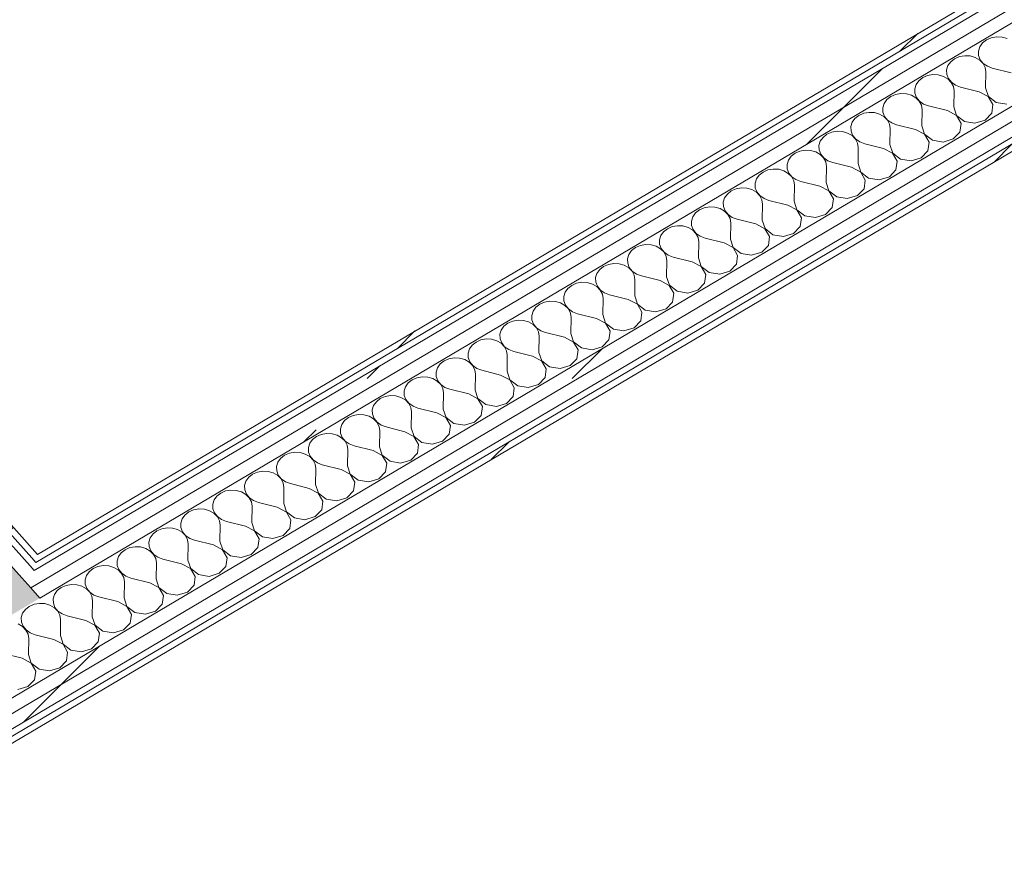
# Model space of a CAD drawing. Header units: millimetres. Extents: x -36631 to 27388, y -24993 to 6945.
# Tile 225 of 256: x 11639 to 12521, y -10917 to -10157. Entities that reach past the tile are written whole.
import ezdxf

# ---------------------------------------------------------------- set-up
doc = ezdxf.new("R2010")
doc.units = ezdxf.units.MM
doc.header["$MEASUREMENT"] = 0
doc.linetypes.add('Wipeout_Contour', pattern=[1000, 0, -1000])
doc.layers.add('Nuevo_08_E_Envans secs', color=7, linetype='Continuous')
doc.layers.add('Nuevo_12_FAÇ_Façana', color=7, linetype='Continuous')
for name, color, linetype, lineweight in [('Nuevo_08_E_Envans secs_Pluma_Nº__1', 7, 'Continuous', 5), ('Nuevo_08_E_Envans secs_Pluma_Nº__47', 7, 'Continuous', 20), ('Nuevo_12_FAÇ_Façana_Pluma_Nº__1', 7, 'Continuous', 5)]:
    doc.layers.add(name, color=color, linetype=linetype, lineweight=lineweight)
for name, color, linetype, lineweight, true_color in [('Nuevo_08_E_Envans secs_Pluma_Nº__102', 7, 'Continuous', 5, 0xcccccc), ('Nuevo_08_E_Envans secs_Pluma_Nº__171', 171, 'Continuous', 13, 0xaaaaff), ('Nuevo_08_E_Envans secs_Pluma_Nº__177', 7, 'Continuous', 15, 0xf7e046), ('Nuevo_12_FAÇ_Façana_Pluma_Nº__102', 7, 'Continuous', 5, 0xcccccc), ('Nuevo_12_FAÇ_Façana_Pluma_Nº__171', 171, 'Continuous', 13, 0xaaaaff), ('Nuevo_12_FAÇ_Façana_Pluma_Nº__177', 7, 'Continuous', 15, 0xf7e046)]:
    doc.layers.add(name, color=color, linetype=linetype, lineweight=lineweight, true_color=true_color)
pattern_1 = [(45, (0, 0), (-183.8478, 183.8478), [195, -65]), (45, (7e-14, 183.85), (-183.8478, 183.8478), [195, -65])]

# ---------------------------------------------------------------- blocks, each defined once
blk = doc.blocks.new('*X146')
at = {"layer": 'Nuevo_12_FAÇ_Façana_Pluma_Nº__102', "color": 254, "linetype": 'Continuous', "lineweight": 5, "true_color": 0xcccccc}
for p, q in [((12501.96, -10178.08), (12499.51, -10181.52)), ((12505.48, -10175.32), (12501.96, -10178.08)), ((12509.78, -10173.45), (12505.48, -10175.32)), ((12514.55, -10172.61), (12509.78, -10173.45)), ((12519.42, -10172.86), (12514.55, -10172.61)), ((12524.02, -10174.18), (12519.42, -10172.86)), ((12499.51, -10181.52), (12498.3, -10185.36)), ((12498.3, -10185.36), (12498.43, -10189.34)), ((12473.36, -10195.02), (12470.9, -10198.46)), ((12476.87, -10192.27), (12473.36, -10195.02)), ((12481.17, -10190.39), (12476.87, -10192.27)), ((12485.94, -10189.55), (12481.17, -10190.39)), ((12490.81, -10189.8), (12485.94, -10189.55)), ((12495.41, -10191.12), (12490.81, -10189.8)), ((12499.4, -10193.42), (12495.41, -10191.12)), ((12498.43, -10189.34), (12499.89, -10193.13)), ((12502.45, -10196.52), (12499.4, -10193.42)), ((12499.89, -10193.13), (12502.57, -10196.45)), ((12470.9, -10198.46), (12469.7, -10202.31)), ((12469.7, -10202.31), (12469.83, -10206.28)), ((12504.36, -10200.17), (12502.45, -10196.52)), ((12502.57, -10196.45), (12506.26, -10199.05)), ((12504.96, -10204.12), (12504.36, -10200.17)), ((12504.7, -10218.51), (12504.96, -10204.12)), ((12506.26, -10199.05), (12510.68, -10200.73)), ((12527.58, -10204.96), (12510.68, -10200.73)), ((12444.75, -10211.96), (12442.3, -10215.4)), ((12448.26, -10209.21), (12444.75, -10211.96)), ((12452.57, -10207.34), (12448.26, -10209.21)), ((12457.34, -10206.49), (12452.57, -10207.34)), ((12462.21, -10206.74), (12457.34, -10206.49)), ((12466.81, -10208.07), (12462.21, -10206.74)), ((12470.79, -10210.36), (12466.81, -10208.07)), ((12469.83, -10206.28), (12471.29, -10210.07)), ((12473.85, -10213.46), (12470.79, -10210.36)), ((12471.29, -10210.07), (12473.96, -10213.39)), ((12475.75, -10217.11), (12473.85, -10213.46)), ((12473.96, -10213.39), (12477.65, -10215.99)), ((12442.3, -10215.4), (12441.09, -10219.25)), ((12441.09, -10219.25), (12441.22, -10223.22)), ((12476.35, -10221.06), (12475.75, -10217.11)), ((12476.09, -10235.45), (12476.35, -10221.06)), ((12477.65, -10215.99), (12482.07, -10217.67)), ((12498.98, -10221.9), (12482.07, -10217.67)), ((12507.09, -10226.18), (12498.98, -10221.9)), ((12504.7, -10218.51), (12507.2, -10226.11)), ((12416.14, -10228.91), (12413.69, -10232.34)), ((12419.65, -10226.15), (12416.14, -10228.91)), ((12423.96, -10224.28), (12419.65, -10226.15)), ((12428.73, -10223.43), (12423.96, -10224.28)), ((12433.6, -10223.68), (12428.73, -10223.43)), ((12438.2, -10225.01), (12433.6, -10223.68)), ((12442.18, -10227.3), (12438.2, -10225.01)), ((12441.22, -10223.22), (12442.68, -10227.01)), ((12445.24, -10230.4), (12442.18, -10227.3)), ((12442.68, -10227.01), (12445.35, -10230.33)), ((12447.14, -10234.06), (12445.24, -10230.4)), ((12445.35, -10230.33), (12449.04, -10232.93)), ((12511.22, -10233.29), (12507.09, -10226.18)), ((12507.2, -10226.11), (12514.24, -10231.5)), ((12514.24, -10231.5), (12523.71, -10233.07)), ((12400.12, -10240.37), (12395.35, -10241.22)), ((12404.99, -10240.62), (12400.12, -10240.37)), ((12413.69, -10232.34), (12412.48, -10236.19)), ((12412.48, -10236.19), (12412.61, -10240.16)), ((12412.61, -10240.16), (12414.07, -10243.95)), ((12447.74, -10238), (12447.14, -10234.06)), ((12447.48, -10252.39), (12447.74, -10238)), ((12449.04, -10232.93), (12453.46, -10234.61)), ((12470.37, -10238.84), (12453.46, -10234.61)), ((12478.48, -10243.12), (12470.37, -10238.84)), ((12476.09, -10235.45), (12478.6, -10243.05)), ((12510.15, -10241.11), (12511.22, -10233.29)), ((12387.53, -10245.85), (12385.08, -10249.28)), ((12391.05, -10243.09), (12387.53, -10245.85)), ((12395.35, -10241.22), (12391.05, -10243.09)), ((12409.59, -10241.95), (12404.99, -10240.62)), ((12413.57, -10244.24), (12409.59, -10241.95)), ((12416.63, -10247.34), (12413.57, -10244.24)), ((12414.07, -10243.95), (12416.75, -10247.27)), ((12418.53, -10251), (12416.63, -10247.34)), ((12416.75, -10247.27), (12420.44, -10249.87)), ((12482.61, -10250.23), (12478.48, -10243.12)), ((12478.6, -10243.05), (12485.64, -10248.44)), ((12485.64, -10248.44), (12495.11, -10250.02)), ((12495.11, -10250.02), (12504.18, -10247.3)), ((12504.18, -10247.3), (12510.15, -10241.11)), ((12371.51, -10257.32), (12366.75, -10258.16)), ((12376.38, -10257.57), (12371.51, -10257.32)), ((12380.98, -10258.89), (12376.38, -10257.57)), ((12385.08, -10249.28), (12383.87, -10253.13)), ((12383.87, -10253.13), (12384, -10257.1)), ((12384, -10257.1), (12385.46, -10260.89)), ((12419.14, -10254.94), (12418.53, -10251)), ((12418.88, -10269.33), (12419.14, -10254.94)), ((12420.44, -10249.87), (12424.86, -10251.55)), ((12441.76, -10255.78), (12424.86, -10251.55)), ((12449.87, -10260.06), (12441.76, -10255.78)), ((12447.48, -10252.39), (12449.99, -10259.99)), ((12481.54, -10258.05), (12482.61, -10250.23)), ((12356.47, -10266.22), (12355.27, -10270.07)), ((12358.93, -10262.79), (12356.47, -10266.22)), ((12362.44, -10260.03), (12358.93, -10262.79)), ((12366.75, -10258.16), (12362.44, -10260.03)), ((12384.97, -10261.19), (12380.98, -10258.89)), ((12388.02, -10264.28), (12384.97, -10261.19)), ((12385.46, -10260.89), (12388.14, -10264.21)), ((12389.93, -10267.94), (12388.02, -10264.28)), ((12388.14, -10264.21), (12391.83, -10266.81)), ((12391.83, -10266.81), (12396.25, -10268.49)), ((12454.01, -10267.17), (12449.87, -10260.06)), ((12449.99, -10259.99), (12457.03, -10265.38)), ((12457.03, -10265.38), (12466.5, -10266.96)), ((12466.5, -10266.96), (12475.57, -10264.24)), ((12475.57, -10264.24), (12481.54, -10258.05)), ((12338.14, -10275.1), (12333.83, -10276.97)), ((12342.91, -10274.26), (12338.14, -10275.1)), ((12347.78, -10274.51), (12342.91, -10274.26)), ((12352.38, -10275.83), (12347.78, -10274.51)), ((12355.27, -10270.07), (12355.4, -10274.04)), ((12355.4, -10274.04), (12356.86, -10277.83)), ((12390.53, -10271.88), (12389.93, -10267.94)), ((12390.27, -10286.28), (12390.53, -10271.88)), ((12413.16, -10272.72), (12396.25, -10268.49)), ((12421.27, -10277), (12413.16, -10272.72)), ((12418.88, -10269.33), (12421.38, -10276.93)), ((12446.96, -10281.18), (12452.93, -10274.99)), ((12452.93, -10274.99), (12454.01, -10267.17)), ((12327.87, -10283.16), (12326.66, -10287.01)), ((12330.32, -10279.73), (12327.87, -10283.16)), ((12333.83, -10276.97), (12330.32, -10279.73)), ((12356.36, -10278.13), (12352.38, -10275.83)), ((12359.42, -10281.22), (12356.36, -10278.13)), ((12356.86, -10277.83), (12359.53, -10281.15)), ((12361.32, -10284.88), (12359.42, -10281.22)), ((12359.53, -10281.15), (12363.22, -10283.75)), ((12363.22, -10283.75), (12367.64, -10285.43)), ((12425.4, -10284.11), (12421.27, -10277)), ((12421.38, -10276.93), (12428.42, -10282.33)), ((12424.32, -10291.93), (12425.4, -10284.11)), ((12428.42, -10282.33), (12437.89, -10283.9)), ((12437.89, -10283.9), (12446.96, -10281.18)), ((12309.53, -10292.04), (12305.23, -10293.91)), ((12314.3, -10291.2), (12309.53, -10292.04)), ((12319.17, -10291.45), (12314.3, -10291.2)), ((12323.77, -10292.77), (12319.17, -10291.45)), ((12327.75, -10295.07), (12323.77, -10292.77)), ((12326.66, -10287.01), (12326.79, -10290.98)), ((12326.79, -10290.98), (12328.25, -10294.77)), ((12361.92, -10288.82), (12361.32, -10284.88)), ((12361.66, -10303.22), (12361.92, -10288.82)), ((12384.55, -10289.66), (12367.64, -10285.43)), ((12392.66, -10293.94), (12384.55, -10289.66)), ((12390.27, -10286.28), (12392.77, -10293.88)), ((12418.36, -10298.13), (12424.32, -10291.93)), ((12299.26, -10300.11), (12298.05, -10303.95)), ((12301.71, -10296.67), (12299.26, -10300.11)), ((12305.23, -10293.91), (12301.71, -10296.67)), ((12330.81, -10298.16), (12327.75, -10295.07)), ((12328.25, -10294.77), (12330.92, -10298.1)), ((12332.71, -10301.82), (12330.81, -10298.16)), ((12330.92, -10298.1), (12334.61, -10300.7)), ((12333.31, -10305.76), (12332.71, -10301.82)), ((12334.61, -10300.7), (12339.04, -10302.37)), ((12396.79, -10301.06), (12392.66, -10293.94)), ((12392.77, -10293.88), (12399.81, -10299.27)), ((12395.72, -10308.88), (12396.79, -10301.06)), ((12399.81, -10299.27), (12409.28, -10300.84)), ((12409.28, -10300.84), (12418.36, -10298.13)), ((12276.62, -10310.85), (12273.11, -10313.61)), ((12280.92, -10308.98), (12276.62, -10310.85)), ((12285.69, -10308.14), (12280.92, -10308.98)), ((12290.56, -10308.39), (12285.69, -10308.14)), ((12295.16, -10309.71), (12290.56, -10308.39)), ((12299.14, -10312.01), (12295.16, -10309.71)), ((12298.05, -10303.95), (12298.18, -10307.93)), ((12298.18, -10307.93), (12299.64, -10311.72)), ((12333.05, -10320.16), (12333.31, -10305.76)), ((12355.94, -10306.61), (12339.04, -10302.37)), ((12364.05, -10310.89), (12355.94, -10306.61)), ((12361.66, -10303.22), (12364.17, -10310.82)), ((12368.19, -10318), (12364.05, -10310.89)), ((12364.17, -10310.82), (12371.21, -10316.21)), ((12389.75, -10315.07), (12395.72, -10308.88)), ((12270.65, -10317.05), (12269.44, -10320.9)), ((12273.11, -10313.61), (12270.65, -10317.05)), ((12302.2, -10315.11), (12299.14, -10312.01)), ((12299.64, -10311.72), (12302.32, -10315.04)), ((12304.1, -10318.76), (12302.2, -10315.11)), ((12302.32, -10315.04), (12306.01, -10317.64)), ((12304.71, -10322.7), (12304.1, -10318.76)), ((12306.01, -10317.64), (12310.43, -10319.32)), ((12327.33, -10323.55), (12310.43, -10319.32)), ((12367.11, -10325.82), (12368.19, -10318)), ((12371.21, -10316.21), (12380.68, -10317.78)), ((12380.68, -10317.78), (12389.75, -10315.07)), ((12248.01, -10327.8), (12244.5, -10330.55)), ((12252.32, -10325.92), (12248.01, -10327.8)), ((12257.08, -10325.08), (12252.32, -10325.92)), ((12261.95, -10325.33), (12257.08, -10325.08)), ((12266.56, -10326.66), (12261.95, -10325.33)), ((12270.54, -10328.95), (12266.56, -10326.66)), ((12269.44, -10320.9), (12269.58, -10324.87)), ((12269.58, -10324.87), (12271.03, -10328.66)), ((12271.03, -10328.66), (12273.71, -10331.98)), ((12304.45, -10337.1), (12304.71, -10322.7)), ((12335.44, -10327.83), (12327.33, -10323.55)), ((12333.05, -10320.16), (12335.56, -10327.76)), ((12339.58, -10334.94), (12335.44, -10327.83)), ((12335.56, -10327.76), (12342.6, -10333.15)), ((12361.14, -10332.01), (12367.11, -10325.82)), ((12242.04, -10333.99), (12240.84, -10337.84)), ((12244.5, -10330.55), (12242.04, -10333.99)), ((12273.59, -10332.05), (12270.54, -10328.95)), ((12275.5, -10335.7), (12273.59, -10332.05)), ((12273.71, -10331.98), (12277.4, -10334.58)), ((12276.1, -10339.65), (12275.5, -10335.7)), ((12277.4, -10334.58), (12281.82, -10336.26)), ((12298.73, -10340.49), (12281.82, -10336.26)), ((12304.45, -10337.1), (12306.95, -10344.7)), ((12338.5, -10342.76), (12339.58, -10334.94)), ((12342.6, -10333.15), (12352.07, -10334.72)), ((12352.07, -10334.72), (12361.14, -10332.01)), ((12219.4, -10344.74), (12215.89, -10347.5)), ((12223.71, -10342.87), (12219.4, -10344.74)), ((12228.48, -10342.02), (12223.71, -10342.87)), ((12233.35, -10342.27), (12228.48, -10342.02)), ((12237.95, -10343.6), (12233.35, -10342.27)), ((12241.93, -10345.89), (12237.95, -10343.6)), ((12240.84, -10337.84), (12240.97, -10341.81)), ((12240.97, -10341.81), (12242.43, -10345.6)), ((12244.99, -10348.99), (12241.93, -10345.89)), ((12242.43, -10345.6), (12245.1, -10348.92)), ((12275.84, -10354.04), (12276.1, -10339.65)), ((12306.84, -10344.77), (12298.73, -10340.49)), ((12310.97, -10351.88), (12306.84, -10344.77)), ((12306.95, -10344.7), (12313.99, -10350.09)), ((12332.54, -10348.95), (12338.5, -10342.76)), ((12213.44, -10350.93), (12212.23, -10354.78)), ((12212.23, -10354.78), (12212.36, -10358.75)), ((12215.89, -10347.5), (12213.44, -10350.93)), ((12246.89, -10352.65), (12244.99, -10348.99)), ((12245.1, -10348.92), (12248.79, -10351.52)), ((12247.49, -10356.59), (12246.89, -10352.65)), ((12248.79, -10351.52), (12253.21, -10353.2)), ((12270.12, -10357.43), (12253.21, -10353.2)), ((12275.84, -10354.04), (12278.34, -10361.64)), ((12309.89, -10359.7), (12310.97, -10351.88)), ((12313.99, -10350.09), (12323.46, -10351.66)), ((12323.46, -10351.66), (12332.54, -10348.95)), ((12190.8, -10361.68), (12187.28, -10364.44)), ((12195.1, -10359.81), (12190.8, -10361.68)), ((12199.87, -10358.96), (12195.1, -10359.81)), ((12204.74, -10359.21), (12199.87, -10358.96)), ((12209.34, -10360.54), (12204.74, -10359.21)), ((12213.32, -10362.83), (12209.34, -10360.54)), ((12212.36, -10358.75), (12213.82, -10362.54)), ((12216.38, -10365.93), (12213.32, -10362.83)), ((12213.82, -10362.54), (12216.5, -10365.86)), ((12247.23, -10370.98), (12247.49, -10356.59)), ((12278.23, -10361.71), (12270.12, -10357.43)), ((12282.36, -10368.82), (12278.23, -10361.71)), ((12278.34, -10361.64), (12285.38, -10367.03)), ((12303.93, -10365.89), (12309.89, -10359.7)), ((12184.83, -10367.87), (12183.62, -10371.72)), ((12183.62, -10371.72), (12183.75, -10375.69)), ((12187.28, -10364.44), (12184.83, -10367.87)), ((12218.28, -10369.59), (12216.38, -10365.93)), ((12216.5, -10365.86), (12220.18, -10368.46)), ((12218.88, -10373.53), (12218.28, -10369.59)), ((12220.18, -10368.46), (12224.61, -10370.14)), ((12241.51, -10374.37), (12224.61, -10370.14)), ((12247.23, -10370.98), (12249.74, -10378.58)), ((12281.29, -10376.64), (12282.36, -10368.82)), ((12285.38, -10367.03), (12294.85, -10368.61)), ((12294.85, -10368.61), (12303.93, -10365.89)), ((12158.68, -10381.38), (12156.22, -10384.81)), ((12162.19, -10378.62), (12158.68, -10381.38)), ((12166.49, -10376.75), (12162.19, -10378.62)), ((12171.26, -10375.91), (12166.49, -10376.75)), ((12176.13, -10376.16), (12171.26, -10375.91)), ((12180.73, -10377.48), (12176.13, -10376.16)), ((12184.71, -10379.78), (12180.73, -10377.48)), ((12183.75, -10375.69), (12185.21, -10379.48)), ((12187.77, -10382.87), (12184.71, -10379.78)), ((12185.21, -10379.48), (12187.89, -10382.8)), ((12218.63, -10387.92), (12218.88, -10373.53)), ((12249.62, -10378.65), (12241.51, -10374.37)), ((12253.76, -10385.76), (12249.62, -10378.65)), ((12249.74, -10378.58), (12256.78, -10383.97)), ((12275.32, -10382.83), (12281.29, -10376.64)), ((12156.22, -10384.81), (12155.02, -10388.66)), ((12155.02, -10388.66), (12155.15, -10392.63)), ((12189.68, -10386.53), (12187.77, -10382.87)), ((12187.89, -10382.8), (12191.58, -10385.4)), ((12190.28, -10390.47), (12189.68, -10386.53)), ((12191.58, -10385.4), (12196, -10387.08)), ((12212.9, -10391.31), (12196, -10387.08)), ((12218.63, -10387.92), (12221.13, -10395.52)), ((12252.68, -10393.58), (12253.76, -10385.76)), ((12256.78, -10383.97), (12266.25, -10385.55)), ((12266.25, -10385.55), (12275.32, -10382.83)), ((12130.07, -10398.32), (12127.62, -10401.75)), ((12133.58, -10395.56), (12130.07, -10398.32)), ((12137.89, -10393.69), (12133.58, -10395.56)), ((12142.66, -10392.85), (12137.89, -10393.69)), ((12147.53, -10393.1), (12142.66, -10392.85)), ((12152.13, -10394.42), (12147.53, -10393.1)), ((12156.11, -10396.72), (12152.13, -10394.42)), ((12155.15, -10392.63), (12156.61, -10396.42)), ((12159.17, -10399.81), (12156.11, -10396.72)), ((12156.61, -10396.42), (12159.28, -10399.74)), ((12190.02, -10404.87), (12190.28, -10390.47)), ((12221.01, -10395.59), (12212.9, -10391.31)), ((12225.15, -10402.7), (12221.01, -10395.59)), ((12221.13, -10395.52), (12228.17, -10400.92)), ((12246.71, -10399.77), (12252.68, -10393.58)), ((12127.62, -10401.75), (12126.41, -10405.6)), ((12126.41, -10405.6), (12126.54, -10409.57)), ((12161.07, -10403.47), (12159.17, -10399.81)), ((12159.28, -10399.74), (12162.97, -10402.34)), ((12161.67, -10407.41), (12161.07, -10403.47)), ((12161.41, -10421.81), (12161.67, -10407.41)), ((12162.97, -10402.34), (12167.39, -10404.02)), ((12184.3, -10408.25), (12167.39, -10404.02)), ((12190.02, -10404.87), (12192.52, -10412.46)), ((12224.07, -10410.52), (12225.15, -10402.7)), ((12228.17, -10400.92), (12237.64, -10402.49)), ((12237.64, -10402.49), (12246.71, -10399.77)), ((12101.46, -10415.26), (12099.01, -10418.69)), ((12104.97, -10412.5), (12101.46, -10415.26)), ((12109.28, -10410.63), (12104.97, -10412.5)), ((12114.05, -10409.79), (12109.28, -10410.63)), ((12118.92, -10410.04), (12114.05, -10409.79)), ((12123.52, -10411.36), (12118.92, -10410.04)), ((12127.5, -10413.66), (12123.52, -10411.36)), ((12126.54, -10409.57), (12128, -10413.36)), ((12130.56, -10416.75), (12127.5, -10413.66)), ((12128, -10413.36), (12130.67, -10416.68)), ((12132.46, -10420.41), (12130.56, -10416.75)), ((12130.67, -10416.68), (12134.36, -10419.28)), ((12192.41, -10412.53), (12184.3, -10408.25)), ((12196.54, -10419.64), (12192.41, -10412.53)), ((12192.52, -10412.46), (12199.56, -10417.86)), ((12209.03, -10419.43), (12218.11, -10416.72)), ((12218.11, -10416.72), (12224.07, -10410.52)), ((12099.01, -10418.69), (12097.8, -10422.54)), ((12097.8, -10422.54), (12097.93, -10426.51)), ((12133.06, -10424.35), (12132.46, -10420.41)), ((12132.8, -10438.75), (12133.06, -10424.35)), ((12134.36, -10419.28), (12138.78, -10420.96)), ((12155.69, -10425.2), (12138.78, -10420.96)), ((12163.8, -10429.47), (12155.69, -10425.2)), ((12161.41, -10421.81), (12163.92, -10429.41)), ((12195.47, -10427.46), (12196.54, -10419.64)), ((12199.56, -10417.86), (12209.03, -10419.43)), ((12072.85, -10432.2), (12070.4, -10435.64)), ((12076.37, -10429.44), (12072.85, -10432.2)), ((12080.67, -10427.57), (12076.37, -10429.44)), ((12085.44, -10426.73), (12080.67, -10427.57)), ((12090.31, -10426.98), (12085.44, -10426.73)), ((12094.91, -10428.3), (12090.31, -10426.98)), ((12098.89, -10430.6), (12094.91, -10428.3)), ((12097.93, -10426.51), (12099.39, -10430.3)), ((12101.95, -10433.69), (12098.89, -10430.6)), ((12099.39, -10430.3), (12102.07, -10433.63)), ((12103.85, -10437.35), (12101.95, -10433.69)), ((12102.07, -10433.63), (12105.76, -10436.23)), ((12167.93, -10436.59), (12163.8, -10429.47)), ((12163.92, -10429.41), (12170.95, -10434.8)), ((12180.43, -10436.37), (12189.5, -10433.66)), ((12189.5, -10433.66), (12195.47, -10427.46)), ((12070.4, -10435.64), (12069.19, -10439.49)), ((12069.19, -10439.49), (12069.32, -10443.46)), ((12104.46, -10441.29), (12103.85, -10437.35)), ((12104.2, -10455.69), (12104.46, -10441.29)), ((12105.76, -10436.23), (12110.18, -10437.91)), ((12127.08, -10442.14), (12110.18, -10437.91)), ((12135.19, -10446.42), (12127.08, -10442.14)), ((12132.8, -10438.75), (12135.31, -10446.35)), ((12166.86, -10444.41), (12167.93, -10436.59)), ((12170.95, -10434.8), (12180.43, -10436.37)), ((12044.25, -10449.14), (12041.79, -10452.58)), ((12047.76, -10446.39), (12044.25, -10449.14)), ((12052.06, -10444.51), (12047.76, -10446.39)), ((12056.83, -10443.67), (12052.06, -10444.51)), ((12061.7, -10443.92), (12056.83, -10443.67)), ((12066.3, -10445.24), (12061.7, -10443.92)), ((12070.29, -10447.54), (12066.3, -10445.24)), ((12069.32, -10443.46), (12070.78, -10447.25)), ((12073.34, -10450.64), (12070.29, -10447.54)), ((12070.78, -10447.25), (12073.46, -10450.57)), ((12075.25, -10454.29), (12073.34, -10450.64)), ((12073.46, -10450.57), (12077.15, -10453.17)), ((12139.33, -10453.53), (12135.19, -10446.42)), ((12135.31, -10446.35), (12142.35, -10451.74)), ((12142.35, -10451.74), (12151.82, -10453.31)), ((12151.82, -10453.31), (12160.89, -10450.6)), ((12160.89, -10450.6), (12166.86, -10444.41)), ((12028.23, -10460.61), (12023.46, -10461.46)), ((12033.1, -10460.86), (12028.23, -10460.61)), ((12037.7, -10462.19), (12033.1, -10460.86)), ((12041.79, -10452.58), (12040.59, -10456.43)), ((12040.59, -10456.43), (12040.72, -10460.4)), ((12040.72, -10460.4), (12042.18, -10464.19)), ((12075.85, -10458.24), (12075.25, -10454.29)), ((12075.59, -10472.63), (12075.85, -10458.24)), ((12077.15, -10453.17), (12081.57, -10454.85)), ((12098.47, -10459.08), (12081.57, -10454.85)), ((12106.59, -10463.36), (12098.47, -10459.08)), ((12104.2, -10455.69), (12106.7, -10463.29)), ((12138.25, -10461.35), (12139.33, -10453.53)), ((12013.19, -10469.52), (12011.98, -10473.37)), ((12015.64, -10466.08), (12013.19, -10469.52)), ((12019.15, -10463.33), (12015.64, -10466.08)), ((12023.46, -10461.46), (12019.15, -10463.33)), ((12041.68, -10464.48), (12037.7, -10462.19)), ((12044.74, -10467.58), (12041.68, -10464.48)), ((12042.18, -10464.19), (12044.85, -10467.51)), ((12046.64, -10471.23), (12044.74, -10467.58)), ((12044.85, -10467.51), (12048.54, -10470.11)), ((12110.72, -10470.47), (12106.59, -10463.36)), ((12106.7, -10463.29), (12113.74, -10468.68)), ((12113.74, -10468.68), (12123.21, -10470.25)), ((12123.21, -10470.25), (12132.28, -10467.54)), ((12132.28, -10467.54), (12138.25, -10461.35)), ((11994.85, -10478.4), (11990.55, -10480.27)), ((11999.62, -10477.55), (11994.85, -10478.4)), ((12004.49, -10477.8), (11999.62, -10477.55)), ((12009.09, -10479.13), (12004.49, -10477.8)), ((12011.98, -10473.37), (12012.11, -10477.34)), ((12012.11, -10477.34), (12013.57, -10481.13)), ((12047.24, -10475.18), (12046.64, -10471.23)), ((12046.98, -10489.57), (12047.24, -10475.18)), ((12048.54, -10470.11), (12052.96, -10471.79)), ((12069.87, -10476.02), (12052.96, -10471.79)), ((12077.98, -10480.3), (12069.87, -10476.02)), ((12075.59, -10472.63), (12078.09, -10480.23)), ((12103.68, -10484.48), (12109.64, -10478.29)), ((12109.64, -10478.29), (12110.72, -10470.47)), ((11984.58, -10486.46), (11983.37, -10490.31)), ((11987.03, -10483.03), (11984.58, -10486.46)), ((11990.55, -10480.27), (11987.03, -10483.03)), ((12013.07, -10481.42), (12009.09, -10479.13)), ((12016.13, -10484.52), (12013.07, -10481.42)), ((12013.57, -10481.13), (12016.24, -10484.45)), ((12018.03, -10488.18), (12016.13, -10484.52)), ((12016.24, -10484.45), (12019.93, -10487.05)), ((12019.93, -10487.05), (12024.35, -10488.73)), ((12082.11, -10487.41), (12077.98, -10480.3)), ((12078.09, -10480.23), (12085.13, -10485.62)), ((12081.04, -10495.23), (12082.11, -10487.41)), ((12085.13, -10485.62), (12094.6, -10487.2)), ((12094.6, -10487.2), (12103.68, -10484.48)), ((11966.24, -10495.34), (11961.94, -10497.21)), ((11971.01, -10494.5), (11966.24, -10495.34)), ((11975.88, -10494.74), (11971.01, -10494.5)), ((11980.48, -10496.07), (11975.88, -10494.74)), ((11984.46, -10498.37), (11980.48, -10496.07)), ((11983.37, -10490.31), (11983.5, -10494.28)), ((11983.5, -10494.28), (11984.96, -10498.07)), ((12018.63, -10492.12), (12018.03, -10488.18)), ((12018.37, -10506.51), (12018.63, -10492.12)), ((12041.26, -10492.96), (12024.35, -10488.73)), ((12049.37, -10497.24), (12041.26, -10492.96)), ((12046.98, -10489.57), (12049.49, -10497.17)), ((12075.07, -10501.42), (12081.04, -10495.23)), ((11955.97, -10503.4), (11954.76, -10507.25)), ((11958.43, -10499.97), (11955.97, -10503.4)), ((11961.94, -10497.21), (11958.43, -10499.97)), ((11987.52, -10501.46), (11984.46, -10498.37)), ((11984.96, -10498.07), (11987.64, -10501.39)), ((11989.42, -10505.12), (11987.52, -10501.46)), ((11987.64, -10501.39), (11991.33, -10503.99)), ((11990.03, -10509.06), (11989.42, -10505.12)), ((11991.33, -10503.99), (11995.75, -10505.67)), ((12053.5, -10504.35), (12049.37, -10497.24)), ((12049.49, -10497.17), (12056.53, -10502.56)), ((12052.43, -10512.17), (12053.5, -10504.35)), ((12056.53, -10502.56), (12066, -10504.14)), ((12066, -10504.14), (12075.07, -10501.42)), ((11937.64, -10512.28), (11933.33, -10514.15)), ((11942.4, -10511.44), (11937.64, -10512.28)), ((11947.27, -10511.69), (11942.4, -10511.44)), ((11951.87, -10513.01), (11947.27, -10511.69)), ((11955.86, -10515.31), (11951.87, -10513.01)), ((11954.76, -10507.25), (11954.9, -10511.22)), ((11954.9, -10511.22), (11956.35, -10515.01)), ((11989.77, -10523.45), (11990.03, -10509.06)), ((12012.65, -10509.9), (11995.75, -10505.67)), ((12020.76, -10514.18), (12012.65, -10509.9)), ((12018.37, -10506.51), (12020.88, -10514.11)), ((12046.46, -10518.36), (12052.43, -10512.17)), ((11927.36, -10520.34), (11926.16, -10524.19)), ((11929.82, -10516.91), (11927.36, -10520.34)), ((11933.33, -10514.15), (11929.82, -10516.91)), ((11958.91, -10518.4), (11955.86, -10515.31)), ((11956.35, -10515.01), (11959.03, -10518.33)), ((11960.82, -10522.06), (11958.91, -10518.4)), ((11959.03, -10518.33), (11962.72, -10520.93)), ((11961.42, -10526), (11960.82, -10522.06)), ((11962.72, -10520.93), (11967.14, -10522.61)), ((11984.05, -10526.84), (11967.14, -10522.61)), ((12024.9, -10521.29), (12020.76, -10514.18)), ((12020.88, -10514.11), (12027.92, -10519.5)), ((12023.82, -10529.11), (12024.9, -10521.29)), ((12027.92, -10519.5), (12037.39, -10521.08)), ((12037.39, -10521.08), (12046.46, -10518.36)), ((11904.72, -10531.09), (11901.21, -10533.85)), ((11909.03, -10529.22), (11904.72, -10531.09)), ((11913.8, -10528.38), (11909.03, -10529.22)), ((11918.67, -10528.63), (11913.8, -10528.38)), ((11923.27, -10529.95), (11918.67, -10528.63)), ((11927.25, -10532.25), (11923.27, -10529.95)), ((11926.16, -10524.19), (11926.29, -10528.16)), ((11926.29, -10528.16), (11927.75, -10531.95)), ((11961.16, -10540.4), (11961.42, -10526)), ((11992.16, -10531.12), (11984.05, -10526.84)), ((11989.77, -10523.45), (11992.27, -10531.05)), ((11996.29, -10538.23), (11992.16, -10531.12)), ((11992.27, -10531.05), (11999.31, -10536.45)), ((12017.85, -10535.3), (12023.82, -10529.11)), ((11898.76, -10537.28), (11897.55, -10541.13)), ((11901.21, -10533.85), (11898.76, -10537.28)), ((11930.31, -10535.34), (11927.25, -10532.25)), ((11927.75, -10531.95), (11930.42, -10535.27)), ((11932.21, -10539), (11930.31, -10535.34)), ((11930.42, -10535.27), (11934.11, -10537.87)), ((11932.81, -10542.94), (11932.21, -10539)), ((11934.11, -10537.87), (11938.53, -10539.55)), ((11955.44, -10543.78), (11938.53, -10539.55)), ((11961.16, -10540.4), (11963.66, -10548)), ((11995.21, -10546.05), (11996.29, -10538.23)), ((11999.31, -10536.45), (12008.78, -10538.02)), ((12008.78, -10538.02), (12017.85, -10535.3)), ((11876.12, -10548.03), (11872.6, -10550.79)), ((11880.42, -10546.16), (11876.12, -10548.03)), ((11885.19, -10545.32), (11880.42, -10546.16)), ((11890.06, -10545.57), (11885.19, -10545.32)), ((11894.66, -10546.89), (11890.06, -10545.57)), ((11898.64, -10549.19), (11894.66, -10546.89)), ((11897.55, -10541.13), (11897.68, -10545.1)), ((11897.68, -10545.1), (11899.14, -10548.89)), ((11901.7, -10552.28), (11898.64, -10549.19)), ((11899.14, -10548.89), (11901.81, -10552.22)), ((11932.55, -10557.34), (11932.81, -10542.94)), ((11963.55, -10548.06), (11955.44, -10543.78)), ((11967.68, -10555.18), (11963.55, -10548.06)), ((11963.66, -10548), (11970.7, -10553.39)), ((11989.25, -10552.25), (11995.21, -10546.05)), ((11870.15, -10554.23), (11868.94, -10558.07)), ((11868.94, -10558.07), (11869.07, -10562.05)), ((11872.6, -10550.79), (11870.15, -10554.23)), ((11903.6, -10555.94), (11901.7, -10552.28)), ((11901.81, -10552.22), (11905.5, -10554.82)), ((11904.2, -10559.88), (11903.6, -10555.94)), ((11905.5, -10554.82), (11909.93, -10556.5)), ((11926.83, -10560.73), (11909.93, -10556.5)), ((11932.55, -10557.34), (11935.06, -10564.94)), ((11966.61, -10563), (11967.68, -10555.18)), ((11970.7, -10553.39), (11980.17, -10554.96)), ((11980.17, -10554.96), (11989.25, -10552.25)), ((11847.51, -10564.98), (11844, -10567.73)), ((11851.81, -10563.1), (11847.51, -10564.98)), ((11856.58, -10562.26), (11851.81, -10563.1)), ((11861.45, -10562.51), (11856.58, -10562.26)), ((11866.05, -10563.83), (11861.45, -10562.51)), ((11870.03, -10566.13), (11866.05, -10563.83)), ((11869.07, -10562.05), (11870.53, -10565.84)), ((11873.09, -10569.23), (11870.03, -10566.13)), ((11870.53, -10565.84), (11873.21, -10569.16)), ((11903.94, -10574.28), (11904.2, -10559.88)), ((11934.94, -10565.01), (11926.83, -10560.73)), ((11939.08, -10572.12), (11934.94, -10565.01)), ((11935.06, -10564.94), (11942.1, -10570.33)), ((11960.64, -10569.19), (11966.61, -10563)), ((11841.54, -10571.17), (11840.34, -10575.02)), ((11840.34, -10575.02), (11840.47, -10578.99)), ((11844, -10567.73), (11841.54, -10571.17)), ((11874.99, -10572.88), (11873.09, -10569.23)), ((11873.21, -10569.16), (11876.9, -10571.76)), ((11875.6, -10576.82), (11874.99, -10572.88)), ((11876.9, -10571.76), (11881.32, -10573.44)), ((11898.22, -10577.67), (11881.32, -10573.44)), ((11903.94, -10574.28), (11906.45, -10581.88)), ((11938, -10579.94), (11939.08, -10572.12)), ((11942.1, -10570.33), (11951.57, -10571.9)), ((11951.57, -10571.9), (11960.64, -10569.19)), ((11815.39, -10584.67), (11812.93, -10588.11)), ((11818.9, -10581.92), (11815.39, -10584.67)), ((11823.21, -10580.04), (11818.9, -10581.92)), ((11827.97, -10579.2), (11823.21, -10580.04)), ((11832.84, -10579.45), (11827.97, -10579.2)), ((11837.45, -10580.78), (11832.84, -10579.45)), ((11841.43, -10583.07), (11837.45, -10580.78)), ((11840.47, -10578.99), (11841.92, -10582.78)), ((11844.48, -10586.17), (11841.43, -10583.07)), ((11841.92, -10582.78), (11844.6, -10586.1)), ((11875.34, -10591.22), (11875.6, -10576.82)), ((11906.33, -10581.95), (11898.22, -10577.67)), ((11910.47, -10589.06), (11906.33, -10581.95)), ((11906.45, -10581.88), (11913.49, -10587.27)), ((11932.03, -10586.13), (11938, -10579.94)), ((11812.93, -10588.11), (11811.73, -10591.96)), ((11811.73, -10591.96), (11811.86, -10595.93)), ((11846.39, -10589.82), (11844.48, -10586.17)), ((11844.6, -10586.1), (11848.29, -10588.7)), ((11846.99, -10593.77), (11846.39, -10589.82)), ((11848.29, -10588.7), (11852.71, -10590.38)), ((11869.62, -10594.61), (11852.71, -10590.38)), ((11875.34, -10591.22), (11877.84, -10598.82)), ((11909.39, -10596.88), (11910.47, -10589.06)), ((11913.49, -10587.27), (11922.96, -10588.84)), ((11922.96, -10588.84), (11932.03, -10586.13)), ((11786.78, -10601.62), (11784.33, -10605.05)), ((11790.29, -10598.86), (11786.78, -10601.62)), ((11794.6, -10596.99), (11790.29, -10598.86)), ((11799.37, -10596.14), (11794.6, -10596.99)), ((11804.24, -10596.39), (11799.37, -10596.14)), ((11808.84, -10597.72), (11804.24, -10596.39)), ((11812.82, -10600.01), (11808.84, -10597.72)), ((11811.86, -10595.93), (11813.32, -10599.72)), ((11815.88, -10603.11), (11812.82, -10600.01)), ((11813.32, -10599.72), (11815.99, -10603.04)), ((11846.73, -10608.16), (11846.99, -10593.77)), ((11877.73, -10598.89), (11869.62, -10594.61)), ((11881.86, -10606), (11877.73, -10598.89)), ((11877.84, -10598.82), (11884.88, -10604.21)), ((11903.43, -10603.07), (11909.39, -10596.88)), ((11784.33, -10605.05), (11783.12, -10608.9)), ((11783.12, -10608.9), (11783.25, -10612.87)), ((11817.78, -10606.77), (11815.88, -10603.11)), ((11815.99, -10603.04), (11819.68, -10605.64)), ((11818.38, -10610.71), (11817.78, -10606.77)), ((11818.12, -10625.1), (11818.38, -10610.71)), ((11819.68, -10605.64), (11824.1, -10607.32)), ((11841.01, -10611.55), (11824.1, -10607.32)), ((11846.73, -10608.16), (11849.23, -10615.76)), ((11880.78, -10613.82), (11881.86, -10606)), ((11884.88, -10604.21), (11894.35, -10605.78)), ((11894.35, -10605.78), (11903.43, -10603.07)), ((11758.17, -10618.56), (11755.72, -10621.99)), ((11761.69, -10615.8), (11758.17, -10618.56)), ((11765.99, -10613.93), (11761.69, -10615.8)), ((11770.76, -10613.08), (11765.99, -10613.93)), ((11775.63, -10613.33), (11770.76, -10613.08)), ((11780.23, -10614.66), (11775.63, -10613.33)), ((11784.21, -10616.95), (11780.23, -10614.66)), ((11783.25, -10612.87), (11784.71, -10616.66)), ((11787.27, -10620.05), (11784.21, -10616.95)), ((11784.71, -10616.66), (11787.39, -10619.98)), ((11787.39, -10619.98), (11791.07, -10622.58)), ((11849.12, -10615.83), (11841.01, -10611.55)), ((11853.25, -10622.94), (11849.12, -10615.83)), ((11849.23, -10615.76), (11856.27, -10621.15)), ((11874.82, -10620.01), (11880.78, -10613.82)), ((11755.72, -10621.99), (11754.51, -10625.84)), ((11754.51, -10625.84), (11754.64, -10629.81)), ((11789.17, -10623.71), (11787.27, -10620.05)), ((11789.77, -10627.65), (11789.17, -10623.71)), ((11789.52, -10642.04), (11789.77, -10627.65)), ((11791.07, -10622.58), (11795.5, -10624.26)), ((11812.4, -10628.49), (11795.5, -10624.26)), ((11820.51, -10632.77), (11812.4, -10628.49)), ((11818.12, -10625.1), (11820.63, -10632.7)), ((11852.18, -10630.76), (11853.25, -10622.94)), ((11856.27, -10621.15), (11865.74, -10622.73)), ((11865.74, -10622.73), (11874.82, -10620.01)), ((11729.57, -10635.5), (11727.11, -10638.93)), ((11733.08, -10632.74), (11729.57, -10635.5)), ((11737.38, -10630.87), (11733.08, -10632.74)), ((11742.15, -10630.03), (11737.38, -10630.87)), ((11747.02, -10630.28), (11742.15, -10630.03)), ((11751.62, -10631.6), (11747.02, -10630.28)), ((11755.6, -10633.9), (11751.62, -10631.6)), ((11754.64, -10629.81), (11756.1, -10633.6)), ((11758.66, -10636.99), (11755.6, -10633.9)), ((11756.1, -10633.6), (11758.78, -10636.92)), ((11760.57, -10640.65), (11758.66, -10636.99)), ((11758.78, -10636.92), (11762.47, -10639.52)), ((11824.65, -10639.88), (11820.51, -10632.77)), ((11820.63, -10632.7), (11827.67, -10638.09)), ((11837.14, -10639.67), (11846.21, -10636.95)), ((11846.21, -10636.95), (11852.18, -10630.76)), ((11727.11, -10638.93), (11725.91, -10642.78)), ((11725.91, -10642.78), (11726.04, -10646.75)), ((11761.17, -10644.59), (11760.57, -10640.65)), ((11760.91, -10658.99), (11761.17, -10644.59)), ((11762.47, -10639.52), (11766.89, -10641.2)), ((11783.79, -10645.43), (11766.89, -10641.2)), ((11791.9, -10649.71), (11783.79, -10645.43)), ((11789.52, -10642.04), (11792.02, -10649.64)), ((11823.57, -10647.7), (11824.65, -10639.88)), ((11827.67, -10638.09), (11837.14, -10639.67)), ((11700.96, -10652.44), (11698.51, -10655.87)), ((11704.47, -10649.68), (11700.96, -10652.44)), ((11708.78, -10647.81), (11704.47, -10649.68)), ((11713.55, -10646.97), (11708.78, -10647.81)), ((11718.42, -10647.22), (11713.55, -10646.97)), ((11723.02, -10648.54), (11718.42, -10647.22)), ((11727, -10650.84), (11723.02, -10648.54)), ((11726.04, -10646.75), (11727.5, -10650.54)), ((11730.06, -10653.93), (11727, -10650.84)), ((11727.5, -10650.54), (11730.17, -10653.86)), ((11731.96, -10657.59), (11730.06, -10653.93)), ((11730.17, -10653.86), (11733.86, -10656.46)), ((11796.04, -10656.82), (11791.9, -10649.71)), ((11792.02, -10649.64), (11799.06, -10655.04)), ((11799.06, -10655.04), (11808.53, -10656.61)), ((11808.53, -10656.61), (11817.6, -10653.89)), ((11817.6, -10653.89), (11823.57, -10647.7)), ((11684.94, -10663.91), (11680.17, -10664.75)), ((11689.81, -10664.16), (11684.94, -10663.91)), ((11698.51, -10655.87), (11697.3, -10659.72)), ((11697.3, -10659.72), (11697.43, -10663.69)), ((11697.43, -10663.69), (11698.89, -10667.48)), ((11732.56, -10661.53), (11731.96, -10657.59)), ((11732.3, -10675.93), (11732.56, -10661.53)), ((11733.86, -10656.46), (11738.28, -10658.14)), ((11755.19, -10662.37), (11738.28, -10658.14)), ((11763.3, -10666.65), (11755.19, -10662.37)), ((11760.91, -10658.99), (11763.41, -10666.59)), ((11794.96, -10664.64), (11796.04, -10656.82)), ((11669.9, -10672.82), (11668.69, -10676.66)), ((11672.35, -10669.38), (11669.9, -10672.82)), ((11675.86, -10666.62), (11672.35, -10669.38)), ((11680.17, -10664.75), (11675.86, -10666.62)), ((11694.41, -10665.48), (11689.81, -10664.16)), ((11698.39, -10667.78), (11694.41, -10665.48)), ((11701.45, -10670.87), (11698.39, -10667.78)), ((11698.89, -10667.48), (11701.56, -10670.81)), ((11703.35, -10674.53), (11701.45, -10670.87)), ((11701.56, -10670.81), (11705.25, -10673.4)), ((11767.43, -10673.77), (11763.3, -10666.65)), ((11763.41, -10666.59), (11770.45, -10671.98)), ((11770.45, -10671.98), (11779.92, -10673.55)), ((11779.92, -10673.55), (11789, -10670.84)), ((11789, -10670.84), (11794.96, -10664.64)), ((11651.56, -10681.69), (11647.26, -10683.56)), ((11656.33, -10680.85), (11651.56, -10681.69)), ((11661.2, -10681.1), (11656.33, -10680.85)), ((11665.8, -10682.42), (11661.2, -10681.1)), ((11668.69, -10676.66), (11668.82, -10680.63)), ((11668.82, -10680.63), (11670.28, -10684.43)), ((11703.95, -10678.47), (11703.35, -10674.53)), ((11703.69, -10692.87), (11703.95, -10678.47)), ((11705.25, -10673.4), (11709.67, -10675.08)), ((11726.58, -10679.32), (11709.67, -10675.08)), ((11734.69, -10683.59), (11726.58, -10679.32)), ((11732.3, -10675.93), (11734.81, -10683.53)), ((11760.39, -10687.78), (11766.36, -10681.58)), ((11766.36, -10681.58), (11767.43, -10673.77)), ((11641.29, -10689.76), (11640.08, -10693.61)), ((11643.74, -10686.32), (11641.29, -10689.76)), ((11647.26, -10683.56), (11643.74, -10686.32)), ((11669.78, -10684.72), (11665.8, -10682.42)), ((11672.84, -10687.82), (11669.78, -10684.72)), ((11670.28, -10684.43), (11672.96, -10687.75)), ((11674.74, -10691.47), (11672.84, -10687.82)), ((11672.96, -10687.75), (11676.65, -10690.35)), ((11676.65, -10690.35), (11681.07, -10692.03)), ((11738.82, -10690.71), (11734.69, -10683.59)), ((11734.81, -10683.53), (11741.84, -10688.92)), ((11741.84, -10688.92), (11751.32, -10690.49)), ((11751.32, -10690.49), (11760.39, -10687.78)), ((11641.18, -10701.66), (11637.19, -10699.36)), ((11640.08, -10693.61), (11640.21, -10697.58)), ((11640.21, -10697.58), (11641.67, -10701.37)), ((11675.35, -10695.41), (11674.74, -10691.47)), ((11675.09, -10709.81), (11675.35, -10695.41)), ((11697.97, -10696.26), (11681.07, -10692.03)), ((11706.08, -10700.54), (11697.97, -10696.26)), ((11703.69, -10692.87), (11706.2, -10700.47)), ((11731.78, -10704.72), (11737.75, -10698.53)), ((11737.75, -10698.53), (11738.82, -10690.71)), ((11644.23, -10704.76), (11641.18, -10701.66)), ((11641.67, -10701.37), (11644.35, -10704.69)), ((11646.14, -10708.41), (11644.23, -10704.76)), ((11644.35, -10704.69), (11648.04, -10707.29)), ((11648.04, -10707.29), (11652.46, -10708.97)), ((11710.22, -10707.65), (11706.08, -10700.54)), ((11706.2, -10700.47), (11713.24, -10705.86)), ((11709.14, -10715.47), (11710.22, -10707.65)), ((11713.24, -10705.86), (11722.71, -10707.43)), ((11722.71, -10707.43), (11731.78, -10704.72)), ((11646.74, -10712.36), (11646.14, -10708.41)), ((11646.48, -10726.75), (11646.74, -10712.36)), ((11669.36, -10713.2), (11652.46, -10708.97)), ((11677.48, -10717.48), (11669.36, -10713.2)), ((11675.09, -10709.81), (11677.59, -10717.41)), ((11703.17, -10721.66), (11709.14, -10715.47)), ((11640.76, -10730.14), (11623.85, -10725.91)), ((11681.61, -10724.59), (11677.48, -10717.48)), ((11677.59, -10717.41), (11684.63, -10722.8)), ((11680.53, -10732.41), (11681.61, -10724.59)), ((11684.63, -10722.8), (11694.1, -10724.37)), ((11694.1, -10724.37), (11703.17, -10721.66)), ((11648.87, -10734.42), (11640.76, -10730.14)), ((11646.48, -10726.75), (11648.98, -10734.35)), ((11653, -10741.53), (11648.87, -10734.42)), ((11648.98, -10734.35), (11656.02, -10739.74)), ((11674.57, -10738.6), (11680.53, -10732.41)), ((11651.93, -10749.35), (11653, -10741.53)), ((11656.02, -10739.74), (11665.49, -10741.32)), ((11665.49, -10741.32), (11674.57, -10738.6)), ((11645.96, -10755.54), (11651.93, -10749.35)), ((11636.89, -10758.26), (11645.96, -10755.54))]:
    blk.add_line(p, q, dxfattribs=at)
blk = doc.blocks.new('Elem Sección_145_1')
at = {"layer": 'Nuevo_12_FAÇ_Façana', "lineweight": 0}
blk.add_blockref('*X146', (0, 0), dxfattribs=at)
at = {"color": 254, "linetype": 'Wipeout_Contour', "lineweight": 0, "ltscale": 65045.300996}
blk.add_wipeout([(11441.55, -10912.56), (11445.29, -10916.75), (13686.06, -9589.76), (13682.31, -9585.57)], dxfattribs=at).dxf.layer = 'Nuevo_12_FAÇ_Façana'
at = {"layer": 'Nuevo_12_FAÇ_Façana_Pluma_Nº__171', "linetype": 'Continuous', "lineweight": 13, "true_color": 0xaaaaff}
h = blk.add_hatch(dxfattribs=at)
h.set_pattern_fill('Panellat_HPL_0001', color=161, style=0, pattern_type=2)
h.set_pattern_definition(pattern_1)
h.paths.add_polyline_path([(11441.55, -10912.56), (11445.29, -10916.75), (13686.06, -9589.76), (13682.31, -9585.57)])
at = {"color": 254, "linetype": 'Wipeout_Contour', "lineweight": 0, "ltscale": 64183.423806}
blk.add_wipeout([(11640.57, -10657.97), (11648.68, -10667.05), (12973.79, -9882.32), (12965.68, -9873.24)], dxfattribs=at).dxf.layer = 'Nuevo_12_FAÇ_Façana'
at = {"layer": 'Nuevo_12_FAÇ_Façana_Pluma_Nº__177', "linetype": 'Continuous', "lineweight": 15, "true_color": 0xf7e046}
h = blk.add_hatch(dxfattribs=at)
h.set_pattern_fill('Panellat_HPL_0001', color=53, style=0, pattern_type=2)
h.set_pattern_definition(pattern_1)
h.paths.add_polyline_path([(11640.57, -10657.97), (11648.68, -10667.05), (12973.79, -9882.32), (12965.68, -9873.24)])
at = {"color": 254, "linetype": 'Wipeout_Contour', "lineweight": 0, "ltscale": 80549.518787}
blk.add_wipeout([(12973.79, -9882.32), (11648.68, -10667.05), (11656.8, -10676.13), (12993.07, -9884.79), (12984.95, -9875.71)], dxfattribs=at).dxf.layer = 'Nuevo_12_FAÇ_Façana'
at = {"layer": 'Nuevo_12_FAÇ_Façana_Pluma_Nº__177', "linetype": 'Continuous', "lineweight": 15, "true_color": 0xf7e046}
h = blk.add_hatch(dxfattribs=at)
h.set_pattern_fill('Panellat_HPL_0001', color=53, style=0, pattern_type=2)
h.set_pattern_definition(pattern_1)
h.paths.add_polyline_path([(12973.79, -9882.32), (11648.68, -10667.05), (11656.8, -10676.13), (12993.07, -9884.79), (12984.95, -9875.71)])
at = {"color": 254, "linetype": 'Wipeout_Contour', "lineweight": 0, "ltscale": 64940.094277}
blk.add_wipeout([(11421.57, -10890.21), (11429.69, -10899.29), (13670.45, -9572.3), (13662.34, -9563.22)], dxfattribs=at).dxf.layer = 'Nuevo_12_FAÇ_Façana'
at = {"layer": 'Nuevo_12_FAÇ_Façana_Pluma_Nº__177', "linetype": 'Continuous', "lineweight": 15, "true_color": 0xf7e046}
h = blk.add_hatch(dxfattribs=at)
h.set_pattern_fill('Panellat_HPL_0001', color=53, style=0, pattern_type=2)
h.set_pattern_definition(pattern_1)
h.paths.add_polyline_path([(11421.57, -10890.21), (11429.69, -10899.29), (13670.45, -9572.3), (13662.34, -9563.22)])
at = {"color": 254, "linetype": 'Wipeout_Contour', "lineweight": 0, "ltscale": 64988.083002}
blk.add_wipeout([(11429.69, -10899.29), (11437.8, -10908.37), (13678.57, -9581.38), (13670.45, -9572.3)], dxfattribs=at).dxf.layer = 'Nuevo_12_FAÇ_Façana'
at = {"layer": 'Nuevo_12_FAÇ_Façana_Pluma_Nº__177', "linetype": 'Continuous', "lineweight": 15, "true_color": 0xf7e046}
h = blk.add_hatch(dxfattribs=at)
h.set_pattern_fill('Panellat_HPL_0001', color=53, style=0, pattern_type=2)
h.set_pattern_definition(pattern_1)
h.paths.add_polyline_path([(11429.69, -10899.29), (11437.8, -10908.37), (13678.57, -9581.38), (13670.45, -9572.3)])
at = {"color": 254, "linetype": 'Wipeout_Contour', "lineweight": 0, "ltscale": 64122.820282}
blk.add_wipeout([(11649.38, -10639.94), (11653.13, -10644.13), (12945.63, -9878.7), (12941.88, -9874.51)], dxfattribs=at).dxf.layer = 'Nuevo_12_FAÇ_Façana'
at = {"layer": 'Nuevo_12_FAÇ_Façana_Pluma_Nº__171', "linetype": 'Continuous', "lineweight": 13, "true_color": 0xaaaaff}
h = blk.add_hatch(dxfattribs=at)
h.set_pattern_fill('Panellat_HPL_0001', color=161, style=0, pattern_type=2)
h.set_pattern_definition(pattern_1)
h.paths.add_polyline_path([(11649.38, -10639.94), (11653.13, -10644.13), (12945.63, -9878.7), (12941.88, -9874.51)])
at = {"layer": 'Nuevo_12_FAÇ_Façana_Pluma_Nº__1', "color": 7, "linetype": 'Continuous', "lineweight": 5}
for p, q in [((13662.34, -9563.22), (11421.57, -10890.21)), ((13670.45, -9572.3), (11429.69, -10899.29)), ((13678.57, -9581.38), (11437.8, -10908.37)), ((13682.31, -9585.57), (11441.55, -10912.56)), ((13686.06, -9589.76), (11445.29, -10916.75)), ((12936.73, -9877.56), (11654.53, -10636.89)), ((12973.79, -9882.32), (11648.68, -10667.05)), ((12954.52, -9879.85), (11651.73, -10651.37)), ((12945.63, -9878.7), (11653.13, -10644.13)), ((12993.07, -9884.79), (11656.8, -10676.13))]:
    blk.add_line(p, q, dxfattribs=at)
blk = doc.blocks.new('*X464')
at = {"layer": 'Nuevo_08_E_Envans secs_Pluma_Nº__102', "linetype": 'Continuous', "lineweight": 5, "true_color": 0xcccccc}
blk.add_hatch(color=254, dxfattribs=at).paths.add_polyline_path([(11361.55, -10404.5), (11622.47, -10696.46), (11656.8, -10676.13), (11640.57, -10657.97), (11395.88, -10384.17)])
blk = doc.blocks.new('Elem Sección_360_1')
at = {"layer": 'Nuevo_08_E_Envans secs_Pluma_Nº__1', "color": 7, "linetype": 'Continuous', "lineweight": 5, "flags": 128}
blk.add_lwpolyline([(11598.75, -10669.92), (11602.5, -10674.11), (11606.24, -10678.3), (11614.35, -10687.38), (11622.47, -10696.46)], dxfattribs=at)
at = {"layer": 'Nuevo_08_E_Envans secs_Pluma_Nº__47', "color": 7, "linetype": 'Continuous', "lineweight": 20}
blk.add_line((11361.55, -10404.5), (11361.55, -10810.39), dxfattribs=at)
at = {"layer": 'Nuevo_08_E_Envans secs', "lineweight": 0}
blk.add_blockref('*X464', (0, 0), dxfattribs=at)
at = {"color": 254, "linetype": 'Wipeout_Contour', "lineweight": 0, "ltscale": 77750.860324}
blk.add_wipeout([(11370.91, -10356.23), (11395.88, -10384.17), (11640.57, -10657.97), (11651.73, -10651.37), (11382.07, -10349.62)], dxfattribs=at).dxf.layer = 'Nuevo_08_E_Envans secs'
at = {"layer": 'Nuevo_08_E_Envans secs_Pluma_Nº__177', "linetype": 'Continuous', "lineweight": 15, "true_color": 0xf7e046}
h = blk.add_hatch(dxfattribs=at)
h.set_pattern_fill('Panellat_HPL_0001', color=53, style=0, pattern_type=2)
h.set_pattern_definition(pattern_1)
h.paths.add_polyline_path([(11370.91, -10356.23), (11395.88, -10384.17), (11640.57, -10657.97), (11651.73, -10651.37), (11382.07, -10349.62)])
at = {"color": 254, "linetype": 'Wipeout_Contour', "lineweight": 0, "ltscale": 62293.710612}
blk.add_wipeout([(11654.53, -10636.89), (11380.51, -10330.25), (11375.36, -10333.3), (11649.38, -10639.94)], dxfattribs=at).dxf.layer = 'Nuevo_08_E_Envans secs'
at = {"layer": 'Nuevo_08_E_Envans secs_Pluma_Nº__171', "linetype": 'Continuous', "lineweight": 13, "true_color": 0xaaaaff}
h = blk.add_hatch(dxfattribs=at)
h.set_pattern_fill('Panellat_HPL_0001', color=161, style=0, pattern_type=2)
h.set_pattern_definition(pattern_1)
h.paths.add_polyline_path([(11654.53, -10636.89), (11380.51, -10330.25), (11375.36, -10333.3), (11649.38, -10639.94)])
at = {"layer": 'Nuevo_08_E_Envans secs_Pluma_Nº__1', "color": 7, "linetype": 'Continuous', "lineweight": 5}
for p, q in [((11380.51, -10330.25), (11654.53, -10636.89)), ((11361.55, -10404.5), (11598.75, -10669.92))]:
    blk.add_line(p, q, dxfattribs=at)
at = {"layer": 'Nuevo_08_E_Envans secs_Pluma_Nº__1', "color": 7, "linetype": 'Continuous', "lineweight": 5, "flags": 128}
for points in [[(11375.36, -10333.3), (11379.11, -10337.49), (11649.38, -10639.94), (11653.13, -10644.13)], [(11373.96, -10340.54), (11382.07, -10349.62), (11647.98, -10647.18), (11651.73, -10651.37)], [(11370.91, -10356.23), (11395.88, -10384.17), (11640.57, -10657.97), (11648.68, -10667.05), (11656.8, -10676.13)]]:
    blk.add_lwpolyline(points, dxfattribs=at)

msp = doc.modelspace()

# ---------------------------------------------------------------- block references
at = {"layer": 'Nuevo_12_FAÇ_Façana', "lineweight": 0}
msp.add_blockref('Elem Sección_145_1', (0, 0), dxfattribs=at)

# ---------------------------------------------------------------- next in the draw order: block references
at = {"layer": 'Nuevo_08_E_Envans secs', "lineweight": 0}
msp.add_blockref('Elem Sección_360_1', (0, 0), dxfattribs=at)

doc.saveas('drawing.dxf')
